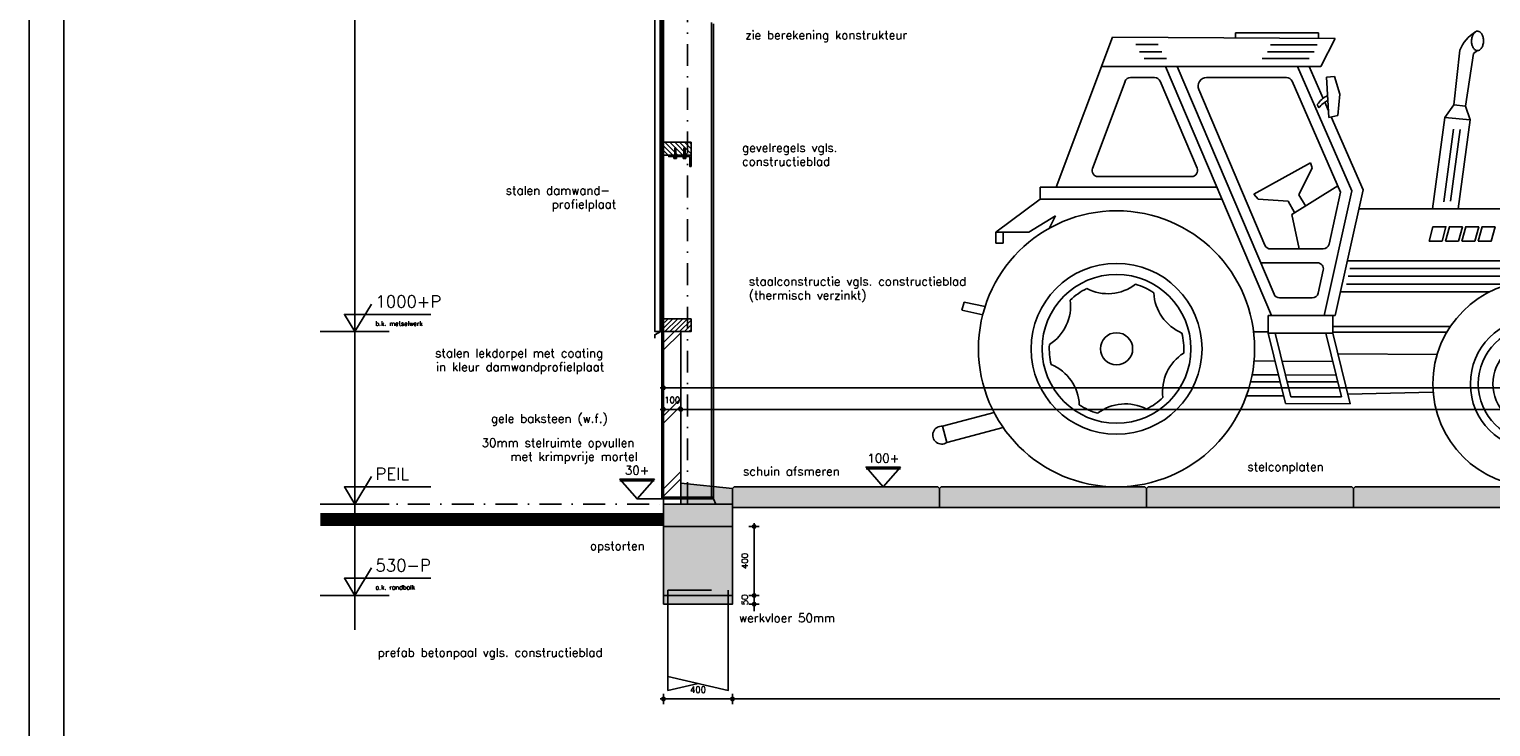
# Model space of a CAD drawing. Extents: x 0 to 38100, y 0 to 35640.
# Tile 15 of 42: x 0 to 8474, y 14276 to 18321. Entities that reach past the tile are written whole.
import ezdxf
from ezdxf.enums import TextEntityAlignment as Align

# ---------------------------------------------------------------- set-up
doc = ezdxf.new("R2010")
doc.units = 0
doc.header["$LTSCALE"] = 20
doc.header["$PDMODE"] = 1
doc.header["$PDSIZE"] = -3
for name, pattern in [('DASHDOT2', [12.7, 6.35, -3.175, 0, -3.175]), ('DASHED', [19.05, 12.7, -6.35]), ('HIDDEN2', [4.7625, 3.175, -1.5875])]:
    doc.linetypes.add(name, pattern=pattern)
doc.layers.get('0').update_dxf_attribs({"linetype": 'CONTINUOUS'})
doc.layers.get('DEFPOINTS').update_dxf_attribs({"linetype": 'CONTINUOUS'})
for name, color, linetype in [('A--A16--_F-23-', 1, 'CONTINUOUS'), ('A--A16--_F123-_SOLID', 27, 'CONTINUOUS'), ('A--A21--_F123-', 9, 'CONTINUOUS'), ('A--A28H-_F-2--', 9, 'CONTINUOUS'), ('A--L$2A-', 7, 'CONTINUOUS'), ('A--L$2A-_F123-', 1, 'CONTINUOUS'), ('A--L16--', 7, 'CONTINUOUS'), ('A--L16--_F-23-', 7, 'CONTINUOUS'), ('A--L16--_F123-', 3, 'CONTINUOUS'), ('A--L17--', 7, 'CONTINUOUS'), ('A--L17--_F123-', 7, 'CONTINUOUS'), ('A--L21--', 7, 'CONTINUOUS'), ('A--L21--_F-2--', 7, 'CONTINUOUS'), ('A--L21--_F123-', 1, 'CONTINUOUS'), ('A--L23--_F123-', 3, 'CONTINUOUS'), ('A--L28--', 7, 'CONTINUOUS'), ('A--L28--_F-23-', 7, 'CONTINUOUS'), ('A--L28H-_F-23-', 7, 'CONTINUOUS'), ('A--L28S-_F123-', 1, 'CONTINUOUS'), ('A--L92--', 7, 'CONTINUOUS'), ('A--L92--_F123-', 7, 'CONTINUOUS'), ('A--M$1A-_F123-_MAATV', 7, 'CONTINUOUS'), ('A--M$1A-_F123-_PEILM', 7, 'CONTINUOUS'), ('A--T$1A-_F123-_0_13MM', 8, 'CONTINUOUS'), ('A--T$1A-_F123-_0_18MM', 1, 'CONTINUOUS'), ('A--T$1A-_F123-_0_25MM', 2, 'CONTINUOUS'), ('A--T$1A-_F123-_0_35MM', 3, 'CONTINUOUS'), ('X--LR---_CP', 7, 'CONTINUOUS')]:
    doc.layers.add(name, color=color, linetype=linetype)
doc.styles.add('0_13', font='ROMANS.shx', dxfattribs={"height": 26})
doc.styles.add('0_25', font='ROMANS.shx', dxfattribs={"height": 50})
doc.styles.add('0_35', font='ROMANS.shx', dxfattribs={"height": 70})
doc.styles.add('MISO', font='ROMANS.shx')
doc.dimstyles.new('DLV18', dxfattribs={"dimscale": 20, "dimtxt": 1.8, "dimasz": 1, "dimexe": 0, "dimexo": 0, "dimgap": 0, "dimtad": 0, "dimdec": 0, "dimrnd": 1, "dimzin": 0, "dimtxsty": 'MISO', "dimblk1": '$DIMDLV', "dimblk2": '$DIMDLV', "dimsah": 1, "dimcen": 0, "dimse1": 1, "dimse2": 1, "dimclrd": 256, "dimclre": 256, "dimclrt": 1, "dimazin": 3, "dimtfac": 1, "dimtdec": 0, "dimtix": 1, "dimtmove": 0, "dimatfit": 3, "dimtvp": 1.5, "dimtolj": 1, "dimtzin": 0})
doc.dimstyles.new('DLV50', dxfattribs={"dimscale": 20, "dimtxt": 5, "dimasz": 1, "dimexe": 0, "dimexo": 0, "dimgap": 0, "dimtad": 0, "dimdec": 0, "dimrnd": 1, "dimzin": 0, "dimtxsty": 'MISO', "dimblk1": '$DIMDLV', "dimblk2": '$DIMDLV', "dimsah": 1, "dimcen": 0, "dimse1": 1, "dimse2": 1, "dimclrd": 256, "dimclre": 256, "dimclrt": 4, "dimazin": 3, "dimtfac": 1, "dimtdec": 0, "dimtix": 1, "dimtmove": 0, "dimatfit": 3, "dimtvp": 0.86, "dimtolj": 1, "dimtzin": 0})

# ---------------------------------------------------------------- blocks, each defined once
blk = doc.blocks.new('OO-PM-01')
at = {"layer": 'A--M$1A-_F123-_PEILM', "color": 1}
blk.add_line((10, 0), (-10, 0), dxfattribs=at)
at = {"layer": 'A--M$1A-_F123-_PEILM', "color": 2}
blk.add_lwpolyline([(22, 5), (-3, 5), (0, 0), (4.8, 8)], dxfattribs=at)
at = {"layer": 'A--T$1A-_F123-_0_13MM', "color": 8, "style": '0_13', "flags": 1}
blk.add_attdef('NULPUNT', text='', height=0.5, rotation=59.0362, dxfattribs=at).set_placement((2.4, 4), align=Align.BOTTOM_RIGHT)
at = {"layer": 'A--T$1A-_F123-_0_13MM', "color": 8, "style": '0_13'}
blk.add_attdef('BIJSCHRIFT', (6, 1.7), '', height=1.3, dxfattribs=at)
at = {"layer": 'A--T$1A-_F123-_0_35MM', "color": 3, "style": '0_35'}
blk.add_text('PEIL', height=3.5, dxfattribs=at).set_placement((6, 7))
blk = doc.blocks.new('OO-PM-02')
at = {"layer": 'A--M$1A-_F123-_PEILM', "color": 1}
blk.add_line((10, 0), (-10, 0), dxfattribs=at)
at = {"layer": 'A--M$1A-_F123-_PEILM', "color": 2}
blk.add_lwpolyline([(22, 5), (-3, 5), (0, 0), (4.8, 8)], dxfattribs=at)
at = {"layer": 'A--T$1A-_F123-_0_13MM', "color": 8, "style": '0_13', "flags": 1}
blk.add_attdef('NULPUNT', text='', height=0.5, rotation=59.0362, dxfattribs=at).set_placement((2.4, 4), align=Align.BOTTOM_RIGHT)
at = {"layer": 'A--T$1A-_F123-_0_13MM', "color": 8, "style": '0_13'}
blk.add_attdef('BIJSCHRIFT', (6, 1.7), '', height=1.3, dxfattribs=at)
at = {"layer": 'A--T$1A-_F123-_0_35MM', "color": 3, "style": '0_35'}
blk.add_attdef('PEIL', (6, 7), '', height=3.5, dxfattribs=at)
blk = doc.blocks.new('*X7')
at = {"color": 0}
for p, q in [((16538.7, 19791.4), (16608.4, 19861.1)), ((16538.7, 19819.7), (16580.2, 19861.1)), ((16538.7, 19848), (16551.9, 19861.1)), ((16538.7, 19763.1), (16613.7, 19838.1)), ((16538.7, 19734.8), (16613.7, 19809.8)), ((16538.7, 19706.6), (16613.7, 19781.6)), ((16546.6, 19686.1), (16613.7, 19753.3)), ((16574.9, 19686.1), (16613.7, 19725)), ((16603.2, 19686.1), (16613.7, 19696.7))]:
    blk.add_line(p, q, dxfattribs=at)
blk = doc.blocks.new('QD28H46-')
at = {"layer": 'A--L28H-_F-23-', "color": 2}
blk.add_lwpolyline([(0, 0), (0, 175), (75, 175), (75, 0)], close=True, dxfattribs=at)
at = {"layer": 'X--LR---_CP'}
blk.add_point((0, 0), dxfattribs=at)
at = {"layer": 'A--A28H-_F-2--'}
blk.add_blockref('*X7', (-16538.7, -19686.1), dxfattribs=at)
blk = doc.blocks.new('QD28002-')
at = {"layer": 'A--L28--_F-23-', "color": 8, "linetype": 'CONTINUOUS'}
for p, q in [((-10.2, 0), (-10.2, 3)), ((10.3, 3), (-10.2, 3)), ((10.3, 0), (-10.2, 0)), ((-7.5, 10.5), (7.5, 10.5)), ((-7.5, 3), (-7.5, 10.5)), ((-3.8, 3), (-3.8, 10.5)), ((0, 15), (0, -54.5)), ((3.7, 3), (3.7, 10.5)), ((7.5, 3), (7.5, 10.5)), ((10.3, 0), (10.3, 3)), ((-1.9, 0), (-4.7, -1)), ((4.7, -2.2), (-4.7, -5.5)), ((4.7, -6.7), (-4.7, -10)), ((4.7, -11.2), (-4.7, -14.5)), ((4.7, -15.7), (-4.7, -19)), ((4.7, -20.2), (-4.7, -23.5)), ((4.7, -24.7), (-4.7, -28)), ((4.7, -29.2), (-4.7, -32.5)), ((4.7, -33.7), (-4.7, -37)), ((4.7, -38.2), (-4.7, -41.5)), ((4.7, -42.7), (-4.7, -46)), ((-3.2, 0), (-3.2, -46.3)), ((-3.2, -46.3), (-1.5, -50)), ((1.5, -50), (-1.5, -50)), ((3.2, -46.3), (1.5, -50)), ((3.2, 0), (3.2, -46.3))]:
    blk.add_line(p, q, dxfattribs=at)
for centre, major_axis, ratio, start_param, end_param in [((-5.6, 9), (-1.87, 0), 0.8, -3.141593, 0), ((0, 9), (-3.75, 0), 0.4, 3.141592, 6.283189), ((5.6, 9), (-1.87, 0), 0.8, -3.141593, 0)]:
    blk.add_ellipse(centre, major_axis=major_axis, ratio=ratio, start_param=start_param, end_param=end_param, dxfattribs=at)
at = {"layer": 'X--LR---_CP', "linetype": 'CONTINUOUS'}
blk.add_point((0, 0), dxfattribs=at)
blk = doc.blocks.new('QD20602-')
at = {"layer": 'A--L28--_F-23-', "color": 1, "linetype": 'CONTINUOUS'}
blk.add_lwpolyline([(-9, 121), (-9, -9), (56, -9), (56, -1), (-1, -1), (-1, -1), (-1, 121)], close=True, dxfattribs=at)
at = {"layer": 'X--LR---_CP', "linetype": 'CONTINUOUS'}
blk.add_point((0, 0), dxfattribs=at)
blk = doc.blocks.new('QD28027-')
at = {"layer": 'X--LR---_CP'}
blk.add_point((0, 0), dxfattribs=at)
at = {"layer": 'A--L28--'}
blk.add_blockref('QD28H46-', (0, 0), dxfattribs=at)
at = {"layer": 'A--L28--', "color": 1, "linetype": 'CONTINUOUS', "extrusion": (0, 0, -1), "zscale": -1, "rotation": 2.87522143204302e-12}
blk.add_blockref('QD20602-', (9, 9), dxfattribs=at)
at = {"layer": 'A--L28--', "color": 1, "linetype": 'CONTINUOUS', "extrusion": (0, 0, -1), "xscale": -1, "zscale": -1, "rotation": 269.9999999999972}
for p in [(8, 92), (8, 38.7)]:
    blk.add_blockref('QD28002-', p, dxfattribs=at)
blk = doc.blocks.new('$DIMDLV')
at = {"color": 0}
for p, q in [((-1, 0), (1, 0)), ((0, -1.5), (0, 1.5))]:
    blk.add_line(p, q, dxfattribs=at)
blk.add_circle((0, 0), 0.5, dxfattribs=at)
blk = doc.blocks.new('*D118')
at = {"layer": 'A--M$1A-_F123-_MAATV'}
blk.add_line((3697.7, 16241.9), (21957.7, 16241.9), dxfattribs=at)
at = {"layer": 'DEFPOINTS', "color": 0}
for p in [(21977.7, 16241.9), (21977.7, 15667.4), (3677.7, 15567.4)]:
    blk.add_point(p, dxfattribs=at)
at = {"layer": 'A--M$1A-_F123-_MAATV', "xscale": 20, "yscale": 20, "zscale": 20, "rotation": 180}
blk.add_blockref('$DIMDLV', (3677.7, 16241.9), dxfattribs=at)
at = {"layer": 'A--M$1A-_F123-_MAATV', "xscale": 20, "yscale": 20, "zscale": 20}
blk.add_blockref('$DIMDLV', (21977.7, 16241.9), dxfattribs=at)
at = {"layer": 'A--M$1A-_F123-_MAATV', "color": 4, "insert": (12827.7, 16327.9), "char_height": 100, "attachment_point": 5, "style": 'MISO'}
blk.add_mtext('\\A1;18300', dxfattribs=at)
blk = doc.blocks.new('*U119')
at = {"layer": 'A--A16--_F123-_SOLID', "color": 11}
for points in [[(0, 0), (0, 25), (400, 0), (400, 25)], [(400, 0), (400, -25), (0, 0), (0, -25)]]:
    blk.add_solid(points, dxfattribs=at)
at = {"layer": 'A--L16--_F-23-', "color": 3, "linetype": 'CONTINUOUS'}
for points in [[(0, 0), (0, 25), (400, 25), (400, 0)], [(0, 0), (0, -25), (400, -25), (400, 0)]]:
    blk.add_lwpolyline(points, dxfattribs=at)
blk = doc.blocks.new('Q010075-')
at = {"layer": 'A--L17--_F123-', "color": 1, "linetype": 'DASHED'}
blk.add_lwpolyline([(-175, 0), (-175, 80), (175, 80), (175, 0)], dxfattribs=at)
at = {"layer": 'A--L17--_F123-', "color": 1, "linetype": 'CONTINUOUS'}
for points in [[(175, 0), (175, -500), (-175, -420)], [(-175, 0), (-175, -500), (0, -460)]]:
    blk.add_lwpolyline(points, dxfattribs=at)
at = {"layer": 'X--LR---_CP'}
for p in [(-175, 0), (-175, 0), (175, 0)]:
    blk.add_point(p, dxfattribs=at)
blk = doc.blocks.new('ERFVEHPL')
at = {"color": 3}
blk.add_lwpolyline([(0, 0), (1200, 0), (1200, 110), (1190, 120), (10, 120), (0, 110), (0, 0)], close=True, dxfattribs=at)
at = {"color": 16}
for points in [[(0, 0), (0, 110), (1190, 120), (10, 120)], [(1190, 120), (1200, 110), (0, 0), (1200, 0)]]:
    blk.add_solid(points, dxfattribs=at)
blk = doc.blocks.new('*D167')
at = {"layer": 'A--M$1A-_F123-_MAATV'}
blk.add_line((21707.7, 14437.4), (4097.7, 14437.4), dxfattribs=at)
at = {"layer": 'DEFPOINTS', "color": 0}
for p in [(4077.7, 14837.4), (21727.7, 14837.4), (4077.7, 14437.4)]:
    blk.add_point(p, dxfattribs=at)
at = {"layer": 'A--M$1A-_F123-_MAATV', "xscale": 20, "yscale": 20, "zscale": 20, "rotation": 180}
blk.add_blockref('$DIMDLV', (4077.7, 14437.4), dxfattribs=at)
at = {"layer": 'A--M$1A-_F123-_MAATV', "xscale": 20, "yscale": 20, "zscale": 20}
blk.add_blockref('$DIMDLV', (21727.7, 14437.4), dxfattribs=at)
at = {"layer": 'A--M$1A-_F123-_MAATV', "color": 1, "insert": (12902.7, 14491.4), "char_height": 36, "attachment_point": 5, "style": 'MISO'}
blk.add_mtext('\\A1;17650', dxfattribs=at)
blk = doc.blocks.new('*D168')
at = {"layer": 'A--M$1A-_F123-_MAATV'}
blk.add_line((4057.7, 14437.4), (3697.7, 14437.4), dxfattribs=at)
at = {"layer": 'DEFPOINTS', "color": 0}
for p in [(3677.7, 14837.4), (4077.7, 14837.4), (3677.7, 14437.4)]:
    blk.add_point(p, dxfattribs=at)
at = {"layer": 'A--M$1A-_F123-_MAATV', "xscale": 20, "yscale": 20, "zscale": 20, "rotation": 180}
blk.add_blockref('$DIMDLV', (3677.7, 14437.4), dxfattribs=at)
at = {"layer": 'A--M$1A-_F123-_MAATV', "xscale": 20, "yscale": 20, "zscale": 20}
blk.add_blockref('$DIMDLV', (4077.7, 14437.4), dxfattribs=at)
at = {"layer": 'A--M$1A-_F123-_MAATV', "color": 1, "insert": (3877.7, 14491.4), "char_height": 36, "attachment_point": 5, "style": 'MISO'}
blk.add_mtext('\\A1;400', dxfattribs=at)
blk = doc.blocks.new('QD92021-')
at = {"layer": 'A--L92--_F123-', "color": 1}
for p, q in [((688.8, 2633.8), (1171, 2633.8)), ((688.8, 2603.6), (688.8, 2633.8)), ((1171, 2633.8), (1170.8, 2601.3)), ((-350.8, 1737.2), (-24.1, 2607)), ((-24.1, 2607), (1266.7, 2600.8)), ((111.1, 2565.1), (241.1, 2565.1)), ((1163.8, 2563.2), (892.1, 2563.2)), ((1266.7, 2600.8), (1184.2, 2437.9)), ((132.9, 2523.1), (262.9, 2523.1)), ((160.4, 2483.5), (290.5, 2483.5)), ((1116.8, 2483.5), (845.1, 2483.5)), ((1146.2, 2523.1), (874.5, 2523.1)), ((1956.1, 2215.2), (1990.2, 2531.6)), ((2023.9, 2208.1), (2068.8, 2512.8)), ((2068.8, 2512.8), (2091.8, 2529.8)), ((1184.2, 2437.9), (-87.6, 2437.9)), ((81.7, 2373.5), (220.9, 2373.5)), ((284.1, 2437.9), (898.4, 993.6)), ((351.6, 2437.9), (913.2, 1117.4)), ((522.1, 2373.5), (985.8, 2373.5)), ((1364.2, 1715.8), (1048.3, 2437.9)), ((1197.1, 2252.7), (1116.1, 2437.9)), ((1217.4, 2375.2), (1262.8, 2380.2)), ((1230.7, 2142.7), (1217.4, 2375.2)), ((1262.8, 2380.2), (1295.3, 2277.4)), ((-140.3, 1847), (49, 2350.8)), ((253.1, 2352.2), (467.4, 1848.2)), ((476.1, 2303.9), (860.1, 1401)), ((1299.2, 1709.5), (1017.9, 2352.5)), ((1164.1, 2217.6), (1173.1, 2198)), ((1228.5, 2180.9), (1207.1, 2229.9)), ((1295.3, 2277.4), (1282, 2153.4)), ((1903.7, 2142.3), (1956.1, 2215.2)), ((1956.1, 2215.2), (2023.9, 2208.1)), ((2051, 2128.1), (2023.9, 2208.1)), ((1282, 2153.4), (1230.7, 2142.7)), ((1429.2, 1722.1), (1244.1, 2145.2)), ((1832.1, 1612.5), (1903.7, 2142.3)), ((2051, 2128.1), (1903.7, 2142.3)), ((1981.3, 1612.5), (2051, 2128.1)), ((1896.7, 1652.3), (1953.6, 2073.5)), ((1936.7, 1656), (1993, 2072.8)), ((796.8, 1697), (1123.8, 1878.6)), ((1123.8, 1878.6), (1134.3, 1850)), ((435.2, 1799.5), (-107.5, 1799.7)), ((1134.3, 1850), (1057.7, 1692.8)), ((-442.6, 1737.2), (582.1, 1737.2)), ((-442.6, 1669.1), (-442.6, 1737.2)), ((796.8, 1697), (820.1, 1669)), ((1016.2, 1580.3), (1283.2, 1746)), ((1203.7, 993.6), (1364.2, 1715.8)), ((1231.9, 1407.1), (1299.2, 1709.5)), ((1267.3, 993.6), (1429.2, 1722.1)), ((-700.8, 1477.5), (-442.6, 1669.1)), ((-442.6, 1669.1), (611.1, 1669.1)), ((820.1, 1669), (994.4, 1656.4)), ((994.4, 1656.4), (1032, 1590.1)), ((1057.7, 1692.8), (1094.9, 1629.2)), ((1404.9, 1612.5), (2505.7, 1612.5)), ((2505.7, 1612.5), (2444.1, 1311.6)), ((2681.4, 1612.5), (2591.4, 1172.7)), ((2681.4, 1612.5), (2896.3, 1612.5)), ((2896.3, 1612.5), (2786.7, 1077.2)), ((-353.8, 1571.1), (-508.8, 1477.5)), ((-391.5, 1498.9), (-353.8, 1571.1)), ((1058.1, 1379.7), (1016.2, 1580.3)), ((2502, 1594.6), (2677.8, 1594.6)), ((2640.6, 1537.8), (2515.9, 1537.8)), ((-700.8, 1477.5), (-700.8, 1413)), ((-508.8, 1477.5), (-700.8, 1477.5)), ((-656.9, 1413), (-656.9, 1477.5)), ((2622.1, 1447.3), (2497.4, 1447.3)), ((2631.4, 1492.6), (2506.6, 1492.6)), ((-700.8, 1413), (-656.9, 1413)), ((892.3, 1379.7), (1197.8, 1379.7)), ((2603.6, 1356.8), (2478.9, 1356.8)), ((2612.8, 1402.1), (2488.1, 1402.1)), ((1164.4, 1299.6), (835.7, 1299.6)), ((2444.1, 1311.6), (1338, 1311.6)), ((2594.3, 1311.6), (2469.6, 1311.6)), ((1168.9, 1123.5), (1198.6, 1257)), ((2575.8, 1221.1), (1343.5, 1221.1)), ((2585, 1266.3), (1353.5, 1266.3)), ((2161.3, 1130.2), (1297.7, 1130.2)), ((2282.6, 1175.8), (1333.4, 1175.8)), ((-883.6, 1070.7), (-896.1, 1025.6)), ((-775.9, 997.8), (-896.1, 1025.6)), ((-761.9, 1046.5), (-883.6, 1070.7)), ((945.4, 1096.1), (1134.8, 1096.1)), ((879.7, 993.6), (1267.3, 993.6)), ((879.7, 891.5), (879.7, 993.6)), ((1254.9, 993.6), (1254.9, 891.5)), ((879.7, 898.3), (794.6, 898.3)), ((1254.9, 891.5), (879.7, 891.5)), ((879.7, 891.5), (979.8, 482.9)), ((920.3, 891.5), (1010.8, 522.2)), ((1214.3, 891.5), (1304.9, 521.4)), ((1254.9, 930.7), (1935.6, 930.7)), ((1254.9, 896.5), (1914.2, 896.5)), ((1254.9, 891.5), (1355.3, 481.8)), ((1284.4, 771.1), (1858.4, 766.8)), ((797.5, 730.2), (919.4, 729.5)), ((960.1, 729.3), (1254.4, 727.5)), ((777.5, 609.9), (948.8, 609.4)), ((786.2, 649.3), (939.2, 648.9)), ((979.8, 648.7), (1273.9, 647.9)), ((989.5, 609.3), (1283.6, 608.4)), ((752.9, 528.3), (968.7, 528.3)), ((1010.8, 522.2), (1304.9, 521.4)), ((1341.7, 537.1), (1835.8, 549)), ((-710.2, 431), (-1008.6, 352.2)), ((979.8, 482.9), (1355.3, 481.8)), ((-983.5, 257.1), (-1008.6, 352.2)), ((-657.1, 343.3), (-983.5, 257.1))]:
    blk.add_line(p, q, dxfattribs=at)
blk.add_lwpolyline([(2091.8, 2529.8, 0.14909), (2104.1, 2533.3, 0.107086), (2116.7, 2545.8, 0.075711), (2124.3, 2563, 0.062535), (2127.6, 2585.4, 0.062535), (2125.3, 2608, 0.075711), (2118.3, 2625.5, 0.107086), (2106.3, 2638.5, 0.14909), (2094.1, 2642.5, 0.14909), (2081.8, 2639, 0.107086), (2069.2, 2626.5, 0.075711), (2061.5, 2609.3, 0.062535), (2058.3, 2586.9, 0.062535), (2060.6, 2564.3, 0.075711), (2067.6, 2546.8, 0.107086), (2079.6, 2533.8, 0.14909)], format="xyb", close=True, dxfattribs=at)
for points in [[(1812, 1425.1), (1887.2, 1425.1), (1909.9, 1508.5), (1834.6, 1508.5)], [(1907, 1425.1), (1982.2, 1425.1), (2004.9, 1508.5), (1929.6, 1508.5)], [(2002, 1425.1), (2077.2, 1425.1), (2099.9, 1508.5), (2024.6, 1508.5)], [(2097, 1425.1), (2172.2, 1425.1), (2194.9, 1508.5), (2119.6, 1508.5)]]:
    blk.add_lwpolyline(points, close=True, dxfattribs=at)
for centre, radius in [((0, 800.6), 800.6), ((0, 800.6), 495.6), ((0, 800.6), 431.4), ((2431.1, 597.3), 597.3), ((2431.1, 597.3), 379.8), ((0, 800.6), 93.4), ((2431.1, 597.3), 334), ((2431.1, 597.3), 249.2), ((2431.1, 597.3), 192.2)]:
    blk.add_circle(centre, radius, dxfattribs=at)
for centre, radius, start, end in [((2196.1, 2448.8), 221.9, 121.01373, 158.0815), ((81.7, 2338.5), 35, 90, 159.41363), ((220.9, 2338.5), 35, 23.03777, 90), ((522.1, 2323.5), 50, 90, 203.03777), ((985.8, 2338.5), 35, 23.62692, 90), ((1287.9, 2134), 149.4, 115.53852, 145.96493), ((1316.5, 2078.9), 186.5, 119.36081, 140.27179), ((-107.5, 1834.7), 35, 159.41363, 269.98138), ((435.2, 1834.5), 35, 269.98138, 23.03777), ((892.3, 1414.7), 35, 203.03777, 270), ((1197.8, 1414.7), 35, 270, 347.47029), ((1164.4, 1264.6), 35, 347.47029, 90), ((0, 800.6), 390.1, 116.36682, 133.55297), ((-50.8, 1385.9), 265.7, 242.55846, 307.36133), ((0, 800.6), 390.1, 56.36682, 73.55297), ((481.5, 1137.2), 265.7, 182.55846, 247.36133), ((945.4, 1131.1), 35, 203.03777, 270), ((1134.8, 1131.1), 35, 270, 347.47029), ((-532.3, 1049.3), 265.7, 302.55846, 7.36133), ((0, 800.6), 390.1, 356.36682, 13.55297), ((0, 800.6), 390.1, 176.36682, 193.55297), ((532.3, 551.9), 265.7, 122.55846, 187.36133), ((-481.5, 464), 265.7, 2.55846, 67.36133), ((0, 800.6), 390.1, 296.36682, 313.55297), ((0, 800.6), 390.1, 236.36682, 253.55297), ((50.8, 215.3), 265.7, 62.55846, 127.36133), ((-1013.5, 300), 52.3, 84.6576, 304.92797)]:
    blk.add_arc(centre, radius, start, end, dxfattribs=at)
blk = doc.blocks.new('*D264')
at = {"layer": 'A--M$1A-_F123-_MAATV'}
blk.add_line((4202.7, 15417.4), (4202.7, 15057.4), dxfattribs=at)
at = {"layer": 'DEFPOINTS', "color": 0}
for p in [(4077.7, 15437.4), (4077.7, 15037.4), (4202.7, 15037.4)]:
    blk.add_point(p, dxfattribs=at)
at = {"layer": 'A--M$1A-_F123-_MAATV', "xscale": 20, "yscale": 20, "zscale": 20}
for p, rotation in [((4202.7, 15437.4), 90), ((4202.7, 15037.4), 270)]:
    blk.add_blockref('$DIMDLV', p, dxfattribs=dict(at, rotation=rotation))
at = {"layer": 'A--M$1A-_F123-_MAATV', "color": 1, "insert": (4148.7, 15237.4), "char_height": 36, "attachment_point": 5, "rotation": 90, "style": 'MISO'}
blk.add_mtext('\\A1;400', dxfattribs=at)
blk = doc.blocks.new('*D265')
at = {"layer": 'A--M$1A-_F123-_MAATV'}
for p, q in [((4202.7, 15057.4), (4202.7, 15077.4)), ((4202.7, 15037.4), (4202.7, 14987.4)), ((4202.7, 14967.4), (4202.7, 14947.4))]:
    blk.add_line(p, q, dxfattribs=at)
at = {"layer": 'DEFPOINTS', "color": 0}
for p in [(4077.7, 15037.4), (4077.7, 14987.4), (4202.7, 14987.4)]:
    blk.add_point(p, dxfattribs=at)
at = {"layer": 'A--M$1A-_F123-_MAATV', "xscale": 20, "yscale": 20, "zscale": 20}
for p, rotation in [((4202.7, 15037.4), 270), ((4202.7, 14987.4), 90)]:
    blk.add_blockref('$DIMDLV', p, dxfattribs=dict(at, rotation=rotation))
at = {"layer": 'A--M$1A-_F123-_MAATV', "color": 1, "insert": (4148.7, 15012.4), "char_height": 36, "attachment_point": 5, "rotation": 90, "style": 'MISO'}
blk.add_mtext('\\A1;50', dxfattribs=at)
blk = doc.blocks.new('KA-A1-2X')
at = {"layer": 'A--L$2A-_F123-'}
blk.add_lwpolyline([(0, 0), (0, 594), (1261, 594), (1261, 0)], close=True, dxfattribs=at)
at = {"layer": 'A--L$2A-_F123-', "color": 4}
blk.add_lwpolyline([(10, 10), (1251, 10), (1251, 584), (10, 584)], close=True, dxfattribs=at)
blk = doc.blocks.new('*D289')
at = {"layer": 'A--M$1A-_F123-_MAATV'}
blk.add_line((21957.7, 16116.9), (3797.7, 16116.9), dxfattribs=at)
at = {"layer": 'DEFPOINTS', "color": 0}
for p in [(3777.7, 16116.9), (21977.7, 15707.4), (3777.7, 15437.4)]:
    blk.add_point(p, dxfattribs=at)
at = {"layer": 'A--M$1A-_F123-_MAATV', "xscale": 20, "yscale": 20, "zscale": 20, "rotation": 180}
blk.add_blockref('$DIMDLV', (3777.7, 16116.9), dxfattribs=at)
at = {"layer": 'A--M$1A-_F123-_MAATV', "xscale": 20, "yscale": 20, "zscale": 20}
blk.add_blockref('$DIMDLV', (21977.7, 16116.9), dxfattribs=at)
at = {"layer": 'A--M$1A-_F123-_MAATV', "color": 1, "insert": (12877.7, 16170.9), "char_height": 36, "attachment_point": 5, "style": 'MISO'}
blk.add_mtext('\\A1;18200', dxfattribs=at)
blk = doc.blocks.new('*D290')
at = {"layer": 'A--M$1A-_F123-_MAATV'}
blk.add_line((3757.7, 16116.9), (3697.7, 16116.9), dxfattribs=at)
at = {"layer": 'DEFPOINTS', "color": 0}
for p in [(3677.7, 16116.9), (3677.7, 15437.4), (3777.7, 15437.4)]:
    blk.add_point(p, dxfattribs=at)
at = {"layer": 'A--M$1A-_F123-_MAATV', "xscale": 20, "yscale": 20, "zscale": 20, "rotation": 180}
blk.add_blockref('$DIMDLV', (3677.7, 16116.9), dxfattribs=at)
at = {"layer": 'A--M$1A-_F123-_MAATV', "xscale": 20, "yscale": 20, "zscale": 20}
blk.add_blockref('$DIMDLV', (3777.7, 16116.9), dxfattribs=at)
at = {"layer": 'A--M$1A-_F123-_MAATV', "color": 1, "insert": (3727.7, 16170.9), "char_height": 36, "attachment_point": 5, "style": 'MISO'}
blk.add_mtext('\\A1;100', dxfattribs=at)
blk = doc.blocks.new('*U353')
at = {"layer": 'A--A21--_F123-', "linetype": 'CONTINUOUS'}
for p, q in [((-50, -63.6), (13.6, 0)), ((-50, -106), (50, -6)), ((-50, -487.6), (50, -387.6)), ((-50, -530), (50, -430)), ((-50, -911.6), (50, -811.6)), ((-50, -954), (50, -854))]:
    blk.add_line(p, q, dxfattribs=at)
blk = doc.blocks.new('*U352')
at = {"layer": 'A--L21--_F-2--', "color": 3, "linetype": 'CONTINUOUS'}
for points in [[(0, 0), (-50, 0), (-50, -1000), (0, -1000)], [(0, 0), (50, 0), (50, -1000), (0, -1000)]]:
    blk.add_lwpolyline(points, dxfattribs=at)
at = {"layer": 'A--A21--_F123-'}
blk.add_blockref('*U353', (0, 0), dxfattribs=at)

msp = doc.modelspace()

# ---------------------------------------------------------------- hatches: boundary and pattern name
at = {"layer": 'A--A16--_F123-_SOLID'}
for points in [[(4077.7, 15657.4), (4077.7, 15567.4), (3777.7, 15567.4), (3777.7, 15688.5)], [(4077.7, 15437.4), (3677.7, 15437.4), (3677.7, 15567.4), (4077.7, 15567.4)], [(3677.7, 15037.4), (4077.7, 15037.4), (4077.7, 15437.4), (3677.7, 15437.4)]]:
    msp.add_hatch(color=256, dxfattribs=at).paths.add_polyline_path(points)

# ---------------------------------------------------------------- linework, layer by layer
at = {"color": 3}
msp.add_lwpolyline([(3662.7, 16605.4), (3662.7, 16567.4), (3627, 16549.4), (3627, 16530.4)], dxfattribs=at)
at = {"layer": 'A--A16--_F-23-', "color": 8, "linetype": 'HIDDEN2'}
msp.add_line((3981.7, 15567.4), (3677.7, 15567.4), dxfattribs=at)
at = {"layer": 'A--L16--_F123-'}
for points in [[(4077.7, 15657.4), (4077.7, 15567.4), (3777.7, 15567.4), (3777.7, 15688.5), (4077.7, 15657.4)], [(4077.7, 15437.4), (3677.7, 15437.4), (3677.7, 15567.4), (4077.7, 15567.4)], [(3677.7, 15037.4), (4077.7, 15037.4), (4077.7, 15437.4), (3677.7, 15437.4)]]:
    msp.add_lwpolyline(points, close=True, dxfattribs=at)
at = {"layer": 'A--L21--_F123-', "color": 8, "linetype": 'CONTINUOUS'}
msp.add_line((3657.7, 16567.4), (3657.7, 18742.1), dxfattribs=at)
at = {"layer": 'A--L21--_F123-', "color": 1, "linetype": 'CONTINUOUS'}
msp.add_lwpolyline([(3662.7, 18742.1), (3662.7, 16567.4), (3627.7, 16567.4), (3627.7, 18742.1)], dxfattribs=at)
at = {"layer": 'A--L23--_F123-', "color": 2, "linetype": 'CONTINUOUS'}
msp.add_lwpolyline([(3967, 15597.4), (3981.7, 15567.4), (3981.7, 15567.4), (3777.7, 15567.4), (3777.7, 15597.4)], close=True, dxfattribs=at)
at = {"layer": 'A--L28S-_F123-', "color": 1}
for p, q in [((3667, 15607.4), (3667, 18555.7)), ((3677.7, 15607.4), (3677.7, 18548.4)), ((3956.3, 15607.4), (3956.3, 18360.5)), ((3967, 15607.4), (3967, 18353.3))]:
    msp.add_line(p, q, dxfattribs=at)
at = {"layer": 'A--L28S-_F123-', "color": 8, "linetype": 'DASHDOT2'}
msp.add_line((3817, 15567.4), (3817, 18466.5), dxfattribs=at)
at = {"layer": 'A--L28S-_F123-', "color": 1}
msp.add_lwpolyline([(3667, 15597.4), (3967, 15597.4), (3967, 15607.4), (3667, 15607.4)], close=True, dxfattribs=at)
at = {"layer": 'A--M$1A-_F123-_MAATV', "color": 8, "linetype": 'DASHDOT2'}
msp.add_line((1687.7, 15567.4), (3677.7, 15567.4), dxfattribs=at)
at = {"layer": 'A--M$1A-_F123-_MAATV', "color": 1, "const_width": 75}
msp.add_lwpolyline([(3677.7, 15477.4), (1687.7, 15477.4)], dxfattribs=at)
at = {"layer": 'A--M$1A-_F123-_PEILM', "color": 1, "linetype": 'CONTINUOUS'}
msp.add_line((1887.7, 14837.4), (1887.7, 18867.4), dxfattribs=at)
at = {"layer": 'A--T$1A-_F123-_0_18MM', "linetype": 'CONTINUOUS'}
for points in [[(3837.7, 17628.5, 0, 13.3, 0), (3876.5, 17628.5, 0, 0, 0), (3922.7, 17628.5, 0, 0, 0), (4108, 17628.5, 0, 0, 0)], [(3967, 16853.3, 0, 13.3, 0), (4005.8, 16853.3, 0, 0, 0), (4052, 16853.3, 0, 0, 0), (4167.2, 16853.3, 0, 0, 0)], [(3677.7, 16057.9, 0, 13.3, 0), (3639, 16057.9, 0, 0, 0), (3573.4, 16057.9, 0, 0, 0), (3458.2, 16057.9, 0, 0, 0)], [(3886.4, 15597.4, 0, 13.3, 0), (3869.1, 15633.5, 0, 0, 0), (3737.3, 15917.3, 0, 0, 0), (3622, 15917.3, 0, 0, 0)], [(3998.5, 15665.6, 0, 13.3, 0), (4026.9, 15696.4, 0, 0, 0), (4075.4, 15751.8, 0, 0, 0), (4133, 15751.8, 0, 0, 0)], [(3695.8, 15437.4, 0, 13.3, 0), (3678.6, 15401.3, 0, 0, 0), (3641.1, 15319.6, 0, 0, 0), (3612.3, 15319.6, 0, 0, 0)], [(3918, 14987.4, 0, 13.3, 0), (3946.5, 14956.6, 0, 0, 0), (3994.9, 14901.2, 0, 0, 0), (4110.2, 14901.2, 0, 0, 0)], [(3702.7, 14701.2, 0, 13.3, 0), (3664, 14701.2, 0, 0, 0), (3617.8, 14701.2, 0, 0, 0), (3502.6, 14701.2, 0, 0, 0)]]:
    msp.add_lwpolyline(points, format="xyseb", dxfattribs=at)
at = {"layer": 'A--T$1A-_F123-_0_25MM', "color": 8, "linetype": 'CONTINUOUS'}
for p, q in [((5050.7, 15771.9), (4852, 15771.9)), ((3623.5, 15701.9), (3424.7, 15701.9)), ((3666.2, 15597.4), (3524.7, 15597.4))]:
    msp.add_line(p, q, dxfattribs=at)
at = {"layer": 'A--T$1A-_F123-_0_25MM', "color": 1, "linetype": 'CONTINUOUS'}
for points in [[(3627.7, 17380.2, 0, 13, 0), (3589.5, 17380.2, 0, 0, 0), (3589.5, 17380.2, 0, 0, 0), (3458.8, 17380.2, 0, 0, 0)], [(3635.5, 16553.7, 0, 13, 0), (3617.4, 16513.9, 0, 0, 0), (3585.6, 16437.1, 0, 0, 0), (3482.5, 16437.1, 0, 0, 0)], [(7664.4, 15667.4, 0, 13, 0), (7652.6, 15702.5, 0, 0, 0), (7629, 15777.8, 0, 0, 0), (7543.5, 15777.8, 0, 0, 0)]]:
    msp.add_lwpolyline(points, format="xyseb", dxfattribs=at)
at = {"layer": 'A--T$1A-_F123-_0_25MM', "color": 8, "linetype": 'CONTINUOUS'}
for points in [[(5052, 15782.1), (4952, 15667.4), (4852, 15782.1)], [(3624.7, 15712.1), (3524.7, 15597.4), (3424.7, 15712.1)]]:
    msp.add_lwpolyline(points, close=True, dxfattribs=at)

# ---------------------------------------------------------------- block references
for p in [(4077.7, 15547.4), (5277.7, 15547.4), (6477.7, 15547.4), (7677.7, 15547.4)]:
    msp.add_blockref('ERFVEHPL', p)
at = {"layer": 'A--L$2A-', "xscale": 20, "yscale": 20}
msp.add_blockref('KA-A1-2X', (0, 11880), dxfattribs=at)
at = {"layer": 'A--L16--'}
msp.add_blockref('*U119', (3677.7, 15012.4), dxfattribs=at)
at = {"layer": 'A--L17--'}
msp.add_blockref('Q010075-', (3877.7, 14987.4), dxfattribs=at)
at = {"layer": 'A--L21--'}
msp.add_blockref('*U352', (3727.7, 16567.4), dxfattribs=at)
at = {"layer": 'A--L28--', "rotation": 90}
msp.add_blockref('QD28027-', (3837.7, 17591), dxfattribs=at)
at = {"layer": 'A--L28--', "xscale": -1, "rotation": 90}
msp.add_blockref('QD28H46-', (3837.7, 16642.4), dxfattribs=at)
at = {"layer": 'A--L92--'}
msp.add_blockref('QD92021-', (6304.2, 15667.4), dxfattribs=at)
at = {"layer": 'A--M$1A-_F123-_PEILM', "color": 3, "linetype": 'CONTINUOUS', "xscale": 20, "yscale": 20}
for p, values in [((1887.7, 16567.4), {'PEIL': '1000+P', 'BIJSCHRIFT': 'b.k. metselwerk'}), ((1887.7, 15037.4), {'PEIL': '530-P', 'BIJSCHRIFT': 'o.k. randbalk'})]:
    msp.add_blockref('OO-PM-02', p, dxfattribs=at).add_auto_attribs(values)
at = {"layer": 'A--M$1A-_F123-_PEILM', "linetype": 'CONTINUOUS', "xscale": 20, "yscale": 20}
msp.add_blockref('OO-PM-01', (1887.7, 15567.4), dxfattribs=at)

# ---------------------------------------------------------------- texts
at = {"layer": 'A--T$1A-_F123-_0_25MM', "linetype": 'CONTINUOUS', "style": '0_25'}
for s, p in [('zie berekening konstrukteur', (4151.4, 18262.6)), ('gevelregels vgls.', (4133.2, 17609.5)), ('constructieblad', (4133.2, 17529.5)), ('stalen damwand-', (2763.2, 17361.7)), ('profielplaat', (3029.9, 17281.7)), ('staalconstructie vgls. constructieblad', (4172.2, 16834.3)), ('(thermisch verzinkt)', (4172.2, 16754.3)), ('stalen lekdorpel met coating', (2353.6, 16418.2)), ('in kleur damwandprofielplaat', (2358.4, 16338.2)), ('gele baksteen (w.f.)', (2676.9, 16038.9)), ('30mm stelruimte opvullen', (2623.2, 15898.3)), ('met krimpvrije mortel', (2789.9, 15818.3)), ('schuin afsmeren', (4138, 15732.8)), ('stelconplaten', (7063.2, 15759.3)), ('opstorten', (3250.9, 15300.6)), ('werkvloer 50mm', (4115.2, 14882.2)), ('prefab betonpaal vgls. constructieblad', (2020.8, 14682.2))]:
    msp.add_text(s, height=50, dxfattribs=at).set_placement(p)
for s, p in [('100+', (4952, 15833.5)), ('30+', (3524.7, 15763.5))]:
    msp.add_text(s, height=50, dxfattribs=at).set_placement(p, align=Align.MIDDLE)

# ---------------------------------------------------------------- dimensions: what is measured, and where the dimension line sits
at = {"layer": 'A--M$1A-_F123-_MAATV'}
for base, p1, p2, dimstyle, picture, middle in [((21977.7, 16241.9), (3677.7, 15567.4), (21977.7, 15667.4), 'DLV50', '*D118', (12827.7, 16327.9)), ((3677.7, 16116.9), (3777.7, 15437.4), (3677.7, 15437.4), 'DLV18', '*D290', (3727.7, 16170.9)), ((3777.7, 16116.9), (21977.7, 15707.4), (3777.7, 15437.4), 'DLV18', '*D289', (12877.7, 16170.9)), ((3677.7, 14437.4), (4077.7, 14837.4), (3677.7, 14837.4), 'DLV18', '*D168', (3877.7, 14491.4)), ((4077.7, 14437.4), (21727.7, 14837.4), (4077.7, 14837.4), 'DLV18', '*D167', (12902.7, 14491.4))]:
    dim = msp.add_linear_dim(base=base, p1=p1, p2=p2, dimstyle=dimstyle, dxfattribs=at)
    dim.commit()
    dim.dimension.update_dxf_attribs({"geometry": picture, "text_midpoint": middle})
for base, p1, p2, picture, middle in [((4202.7, 15037.4), (4077.7, 15437.4), (4077.7, 15037.4), '*D264', (4148.7, 15237.4)), ((4202.7, 14987.4), (4077.7, 15037.4), (4077.7, 14987.4), '*D265', (4148.7, 15012.4))]:
    dim = msp.add_linear_dim(base=base, p1=p1, p2=p2, angle=90, dimstyle='DLV18', dxfattribs=at)
    dim.commit()
    dim.dimension.update_dxf_attribs({"geometry": picture, "text_midpoint": middle})

doc.saveas('drawing.dxf')
